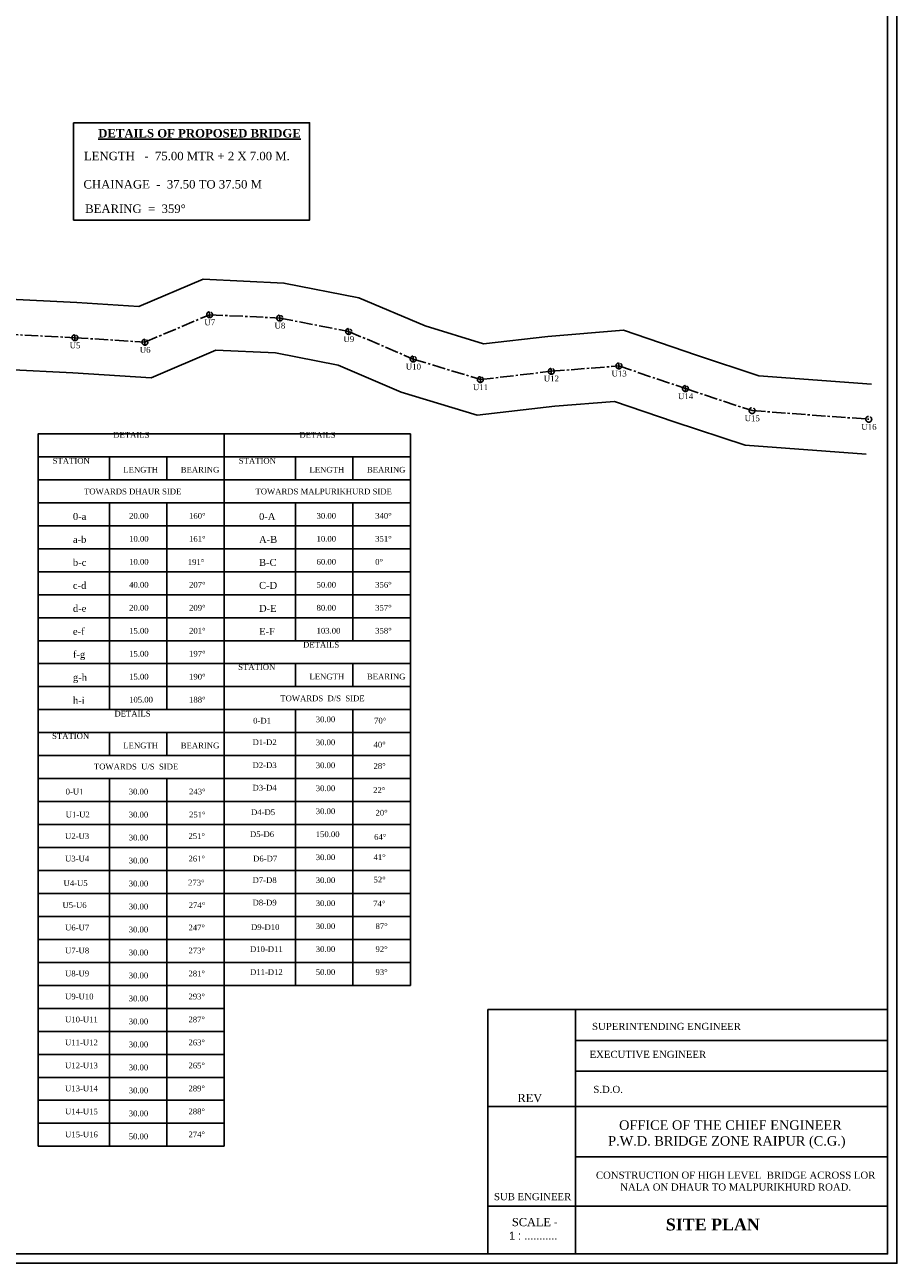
# Model space of a CAD drawing. Header units: millimetres. Extents: x 8801650 to 44133153, y -2891360 to -1762630.
# Tile 13 of 17: x 10740601 to 11113865, y -2676850 to -2147813. Entities that reach past the tile are written whole.
import ezdxf

# ---------------------------------------------------------------- set-up
doc = ezdxf.new("R2010")
doc.units = ezdxf.units.MM
doc.linetypes.add('CENTER2', pattern=[28.575, 19.05, -3.175, 3.175, -3.175])
doc.styles.get("Standard").update_dxf_attribs({"font": 'times.ttf', "height": 5000})

msp = doc.modelspace()

# ---------------------------------------------------------------- linework, layer by layer
at = {"color": 4}
for p, q in [((10819587, -2272930), (10819587, -2270430)), ((10849554, -2274341), (10849554, -2271841)), ((10879002, -2280067), (10879002, -2277567)), ((10762029, -2282741), (10762029, -2280241)), ((10791969, -2284645), (10791969, -2282145)), ((10906595, -2291841), (10906595, -2289341)), ((10965600, -2297100), (10965600, -2294600)), ((10994526, -2294779), (10994526, -2292279)), ((10935284, -2300613), (10935284, -2298113)), ((11022919, -2304465), (11022919, -2301965))]:
    msp.add_line(p, q, dxfattribs=at)
for p, q in [((10746328, -2322555), (10825869, -2322555)), ((10746328, -2322555), (10825869, -2322555)), ((10746328, -2322555), (10825869, -2322555)), ((10746328, -2322555), (10825869, -2322555)), ((10746328, -2322555), (10746328, -2420730)), ((10825869, -2322555), (10825869, -2420730)), ((10825869, -2322555), (10905409, -2322555)), ((10825869, -2322555), (10905409, -2322555)), ((10825869, -2322555), (10905409, -2322555)), ((10825869, -2322555), (10905409, -2322555)), ((10825869, -2322555), (10825869, -2420730)), ((10905409, -2322555), (10905409, -2410912)), ((10746328, -2332372), (10825869, -2332372)), ((10776781, -2332372), (10776781, -2342190)), ((10801325, -2332372), (10801325, -2342190)), ((10825869, -2332372), (10905409, -2332372)), ((10856321, -2332372), (10856321, -2342190)), ((10880865, -2332372), (10880865, -2342190)), ((10746328, -2342190), (10825869, -2342190)), ((10825869, -2342190), (10905409, -2342190)), ((10746328, -2352007), (10825869, -2352007)), ((10776781, -2352007), (10776781, -2440365)), ((10801325, -2352007), (10801325, -2440365)), ((10825869, -2352007), (10905409, -2352007)), ((10856321, -2352007), (10856321, -2410912)), ((10880865, -2352007), (10880865, -2410912)), ((10746328, -2361825), (10825869, -2361825)), ((10825869, -2361825), (10905409, -2361825)), ((10746328, -2371642), (10825869, -2371642)), ((10825869, -2371642), (10905409, -2371642)), ((10746328, -2381460), (10825869, -2381460)), ((10746328, -2381460), (10825869, -2381460)), ((10825869, -2381460), (10905409, -2381460)), ((10825869, -2381460), (10905409, -2381460)), ((10746328, -2391277), (10825869, -2391277)), ((10746328, -2391277), (10825869, -2391277)), ((10825869, -2391277), (10905409, -2391277)), ((10825869, -2391277), (10905409, -2391277)), ((10746328, -2401095), (10825869, -2401095)), ((10746328, -2401095), (10825869, -2401095)), ((10825869, -2401095), (10905409, -2401095)), ((10825869, -2401095), (10905409, -2401095)), ((10746328, -2410912), (10825869, -2410912)), ((10746328, -2410912), (10825869, -2410912)), ((10746328, -2410912), (10825869, -2410912)), ((10825869, -2410912), (10905409, -2410912)), ((10825869, -2410912), (10905409, -2410912)), ((10825869, -2410912), (10905409, -2410912)), ((10825869, -2410912), (10905409, -2410912)), ((10905409, -2410912), (10905409, -2489452)), ((10746328, -2420730), (10825869, -2420730)), ((10746328, -2420730), (10825869, -2420730)), ((10746328, -2420730), (10825869, -2420730)), ((10746328, -2420730), (10825869, -2420730)), ((10746328, -2420730), (10825869, -2420730)), ((10746328, -2420730), (10825869, -2420730)), ((10746328, -2420730), (10825869, -2420730)), ((10746328, -2420730), (10746328, -2440365)), ((10825869, -2420730), (10825869, -2440365)), ((10825869, -2420730), (10905409, -2420730)), ((10856321, -2420730), (10856321, -2430547)), ((10880865, -2420730), (10880865, -2430547)), ((10746328, -2430547), (10825869, -2430547)), ((10746328, -2430547), (10825869, -2430547)), ((10746328, -2430547), (10825869, -2430547)), ((10746328, -2430547), (10825869, -2430547)), ((10746328, -2430547), (10825869, -2430547)), ((10746328, -2430547), (10825869, -2430547)), ((10746328, -2430547), (10825869, -2430547)), ((10825869, -2430547), (10905409, -2430547)), ((10746328, -2440365), (10905409, -2440365)), ((10746328, -2440365), (10746328, -2626897)), ((10746328, -2440365), (10825869, -2440365)), ((10746328, -2440365), (10825869, -2440365)), ((10746328, -2440365), (10825869, -2440365)), ((10746328, -2440365), (10825869, -2440365)), ((10746328, -2440365), (10825869, -2440365)), ((10746328, -2440365), (10825869, -2440365)), ((10746328, -2440365), (10825869, -2440365)), ((10746328, -2440365), (10825869, -2440365)), ((10825869, -2440365), (10825869, -2515632)), ((10856321, -2440365), (10856321, -2482427)), ((10880865, -2440365), (10880865, -2482427)), ((10746328, -2450182), (10825869, -2450182)), ((10776781, -2450182), (10776781, -2460000)), ((10801325, -2450182), (10801325, -2460000)), ((10825869, -2450182), (10905409, -2450182)), ((10825869, -2450182), (10825869, -2577810)), ((10825869, -2626897), (10825869, -2450182)), ((10746328, -2460000), (10825869, -2460000)), ((10825869, -2460000), (10905409, -2460000)), ((10746328, -2469817), (10905409, -2469817)), ((10776781, -2469817), (10776781, -2626897)), ((10801325, -2469817), (10801325, -2626897)), ((10746328, -2479635), (10825869, -2479635)), ((10825869, -2479635), (10905409, -2479635)), ((10905409, -2479635), (10905409, -2558175)), ((10856321, -2482427), (10856321, -2489452)), ((10880865, -2482427), (10880865, -2489452)), ((10746328, -2489452), (10825869, -2489452)), ((10825869, -2489452), (10905409, -2489452)), ((10856321, -2489452), (10856321, -2531515)), ((10880865, -2489452), (10880865, -2531515)), ((10746328, -2499270), (10825869, -2499270)), ((10825869, -2499270), (10905409, -2499270)), ((10746328, -2509087), (10825869, -2509087)), ((10825869, -2509087), (10905409, -2509087)), ((10746328, -2518905), (10825869, -2518905)), ((10825869, -2518905), (10905409, -2518905)), ((10746328, -2528722), (10825869, -2528722)), ((10746328, -2528722), (10825869, -2528722)), ((10825869, -2528722), (10905409, -2528722)), ((10856321, -2531515), (10856321, -2538540)), ((10880865, -2531515), (10880865, -2538540)), ((10746328, -2538540), (10825869, -2538540)), ((10825869, -2538540), (10905409, -2538540)), ((10856321, -2538540), (10856321, -2558175)), ((10880865, -2535541), (10880865, -2558175)), ((10746328, -2548357), (10825869, -2548357)), ((10825869, -2548357), (10905409, -2548357)), ((10746328, -2558175), (10825869, -2558175)), ((10825869, -2558175), (10905409, -2558175)), ((10746328, -2567992), (10825869, -2567992)), ((10938422, -2568418), (11109280, -2568418)), ((10938422, -2568418), (10938422, -2672850)), ((10938422, -2568418), (11109280, -2568418)), ((10938422, -2568418), (10938422, -2672850)), ((10975903, -2568418), (10975903, -2672850)), ((11109280, -2568418), (11109280, -2672850)), ((10746328, -2577810), (10825869, -2577810)), ((10975903, -2581690), (11109280, -2581690)), ((10746328, -2587627), (10825869, -2587627)), ((10746328, -2597445), (10825869, -2597445)), ((10975903, -2594781), (11109280, -2594781)), ((10746328, -2607262), (10825869, -2607262)), ((11109280, -2609829), (10938422, -2609829)), ((10746328, -2617080), (10825869, -2617080)), ((10746328, -2617080), (10825869, -2617080)), ((10746328, -2626897), (10825869, -2626897)), ((10975903, -2631406), (11109280, -2631406)), ((10938422, -2652415), (11109280, -2652415)), ((10938422, -2672850), (11109280, -2672850))]:
    msp.add_line(p, q)
for points in [[(10204010, -2039370), (11113280, -2039370), (11113280, -2676850), (10204010, -2676850)], [(10208010, -2043370), (11109280, -2043370), (11109280, -2672850), (10208010, -2672850)], [(10208010, -2043370), (11109280, -2043370), (11109280, -2672850), (10208010, -2672850)], [(10761453, -2189683), (10862303, -2189683), (10862303, -2231223), (10761453, -2231223)]]:
    msp.add_lwpolyline(points, close=True)
for points in [[(10615317, -2302402), (10640411, -2289672), (10669194, -2279972), (10698826, -2269825), (10731318, -2264933), (10762881, -2266515), (10789379, -2268200), (10816877, -2256536), (10851347, -2258158), (10883426, -2264396), (10911746, -2276480), (10936672, -2284102), (10964136, -2280919), (10996425, -2278329), (11027692, -2288994), (11054356, -2297800), (11102378, -2301358)], [(10625765, -2330741), (10652049, -2317408), (10678844, -2308377), (10705977, -2299086), (10732815, -2295045), (10761178, -2296468), (10794559, -2298590), (10822297, -2286824), (10847760, -2288023), (10874578, -2293238), (10901444, -2304701), (10933896, -2314624), (10967064, -2310781), (10992626, -2308730), (11018146, -2317435), (11048456, -2327445), (11100161, -2331276)], [(10746328, -2420730), (10746328, -2322555), (10825869, -2322555)], [(10825869, -2420730), (10825869, -2322555), (10905409, -2322555)]]:
    msp.add_lwpolyline(points)
at = {"color": 6, "linetype": 'CENTER2', "ltscale": 300}
msp.add_lwpolyline([(10618801, -2317454), (10646230, -2303540), (10674019, -2294174), (10702401, -2284456), (10732067, -2279989), (10762029, -2281491), (10791969, -2283395), (10819587, -2271680), (10849554, -2273091), (10879002, -2278817), (10906595, -2290591), (10935284, -2299363), (10965600, -2295850), (10994526, -2293529), (11022919, -2303215), (11051406, -2312622), (11101269, -2316317)], dxfattribs=at)
at = {"linetype": 'CENTER2', "ltscale": 300}
for centre in [(10819587, -2271680), (10849554, -2273091), (10879002, -2278817), (10762029, -2281491), (10791969, -2283395), (10906595, -2290591), (10965600, -2295850), (10994526, -2293529), (10935284, -2299363), (11022919, -2303215), (11051406, -2312622), (11101269, -2316317)]:
    msp.add_circle(centre, 1250, dxfattribs=at)

# ---------------------------------------------------------------- texts
for s, insert, char_height, width, attachment_point in [('{\\fTimes New Roman|b1|i0|c0|p18;\\LDETAILS OF PROPOSED BRIDGE}', (10771992, -2192369), 3600, 93625.44, 1), ('LENGTH   -  75.00 MTR + 2 X 7.00 M.', (10765890, -2202083), 3600, 106472.22, 1), ('CHAINAGE  -  37.50 TO 37.50 M', (10765681, -2214151), 3600, 93625.44, 1), ('BEARING  =  359%%D', (10766399, -2224584), 3600, 93625.44, 1), ('\\pi7077.6;{\\fTimes New Roman|b1|i0|c0|p18;PROPOSED ALIGNMENT \\P\\pi873.71;(PROPOSED BRIDGE LENGTH = \\P\\pi13396;5 X 15.00 = 75.00M)}', (9293971, -2256598), 2500, 58221.41, 1), ('\\pi7077.6;{\\fTimes New Roman|b1|i0|c0|p18;PROPOSED ALIGNMENT \\P\\pi873.71;(PROPOSED BRIDGE LENGTH = \\P\\pi13396;5 X 15.00 = 75.00M)}', (10641441, -2262228), 2500, 58221.41, 1), ('{\\C0;           DETAILS}', (10778413, -2321785), 2454.38, 15933.92, 1), ('{\\C0;           DETAILS}', (10857953, -2321785), 2454.38, 15933.92, 1), ('{\\C0;                           STATION}', (10752530, -2332861), 2454.38, 15933.92, 1), ('{\\C0;                           STATION}', (10832070, -2332861), 2454.38, 15933.92, 1), ('{\\C0;LENGTH}', (10782729, -2336667), 2454.38, 15933.92, 1), ('{\\C0;BEARING}', (10807272, -2336667), 2454.38, 15933.92, 1), ('{\\C0;LENGTH}', (10862269, -2336667), 2454.38, 15933.92, 1), ('{\\C0;BEARING}', (10886813, -2336667), 2454.38, 15933.92, 1), ('{\\C0;TOWARDS DHAUR SIDE}', (10765924, -2345944), 2454.38, 57957.84, 1), ('{\\C0;TOWARDS MALPURIKHURD SIDE}', (10839189, -2345944), 2454.38, 57957.84, 1), ('{\\C0;0-a}', (10761189, -2356352), 2975, 15933.92, 1), ('{\\C0;20.00}', (10785193, -2356352), 2454.38, 15933.92, 1), ('{\\C0;160%%D}', (10810805, -2356352), 2454.38, 15933.92, 1), ('{\\C0;0-A}', (10840729, -2356352), 2975, 15933.92, 1), ('{\\C0;30.00}', (10865297, -2356352), 2454.38, 15933.92, 1), ('{\\C0;340%%D}', (10890345, -2356352), 2454.38, 15933.92, 1), ('{\\C0;a-b}', (10761189, -2366170), 2975, 15933.92, 1), ('{\\C0;10.00}', (10785193, -2366170), 2454.38, 15933.92, 1), ('{\\C0;161%%D}', (10810805, -2366170), 2454.38, 15933.92, 1), ('{\\C0;A-B}', (10840729, -2366170), 2975, 15933.92, 1), ('{\\C0;10.00}', (10865297, -2366170), 2454.38, 15933.92, 1), ('{\\C0;351%%D}', (10890345, -2366170), 2454.38, 15933.92, 1), ('{\\C0;b-c}', (10761189, -2375987), 2975, 15933.92, 1), ('{\\C0;10.00}', (10785193, -2375987), 2454.38, 15933.92, 1), ('{\\C0;191%%D}', (10810255, -2376098), 2454.38, 15933.92, 1), ('{\\C0;B-C}', (10840729, -2375987), 2975, 15933.92, 1), ('{\\C0;60.00}', (10865297, -2375987), 2454.38, 15933.92, 1), ('{\\C0;0%%D}', (10890345, -2375987), 2454.4, 15933.92, 1), ('{\\C0;c-d}', (10761189, -2385805), 2975, 15933.92, 1), ('{\\C0;40.00}', (10785193, -2385805), 2454.38, 15933.92, 1), ('{\\C0;207%%D}', (10810805, -2385805), 2454.38, 15933.92, 1), ('{\\C0;C-D}', (10840729, -2385805), 2975, 15933.92, 1), ('{\\C0;50.00}', (10865297, -2385805), 2454.38, 15933.92, 1), ('{\\C0;356%%D}', (10890345, -2385805), 2454.38, 15933.92, 1), ('{\\C0;d-e}', (10761189, -2395622), 2975, 15933.92, 1), ('{\\C0;20.00}', (10785193, -2395622), 2454.38, 15933.92, 1), ('{\\C0;209%%D}', (10810805, -2395622), 2454.38, 15933.92, 1), ('{\\C0;D-E}', (10840729, -2395622), 2975, 15933.92, 1), ('{\\C0;80.00}', (10865297, -2395622), 2454.38, 15933.92, 1), ('{\\C0;357%%D}', (10890345, -2395622), 2454.38, 15933.92, 1), ('{\\C0;e-f}', (10761189, -2405440), 2975, 15933.92, 1), ('{\\C0;15.00}', (10785193, -2405440), 2454.38, 15933.92, 1), ('{\\C0;201%%D}', (10810805, -2405440), 2454.38, 15933.92, 1), ('{\\C0;E-F}', (10840729, -2405440), 2975, 15933.92, 1), ('{\\C0;103.00}', (10865297, -2405440), 2454.38, 15933.92, 1), ('{\\C0;358%%D}', (10890345, -2405440), 2454.38, 15933.92, 1), ('{\\C0;           DETAILS}', (10859529, -2411411), 2454.38, 15933.92, 1), ('{\\C0;f-g}', (10761189, -2415257), 2975, 15933.92, 1), ('{\\C0;15.00}', (10785193, -2415257), 2454.38, 15933.92, 1), ('{\\C0;197%%D}', (10810805, -2415257), 2454.38, 15933.92, 1), ('{\\C0;         STATION}', (10831816, -2420965), 2454.38, 15933.92, 1), ('{\\C0;g-h}', (10761189, -2425075), 2975, 15933.92, 1), ('{\\C0;15.00}', (10785193, -2425075), 2454.38, 15933.92, 1), ('{\\C0;190%%D}', (10810805, -2425075), 2454.38, 15933.92, 1), ('{\\C0;LENGTH}', (10862269, -2425025), 2454.38, 15933.92, 1), ('{\\C0;BEARING}', (10886813, -2425025), 2454.38, 15933.92, 1), ('{\\C0;h-i}', (10761189, -2434892), 2975, 15933.92, 1), ('{\\C0;105.00}', (10785193, -2434892), 2454.38, 15933.92, 1), ('{\\C0;188%%D}', (10810805, -2434892), 2454.38, 15933.92, 1), ('{\\C0;TOWARDS  D/S  SIDE}', (10849795, -2434323), 2454.38, 57957.84, 1), ('{\\C0;           DETAILS}', (10778921, -2440864), 2454.38, 15933.92, 1), ('{\\C0;0-D1}', (10838197, -2443862), 2454.4, 15933.92, 1), ('{\\C0;30.00}', (10864944, -2443282), 2454.38, 15933.92, 1), ('{\\C0;70%%D}', (10889883, -2443862), 2454.38, 15933.92, 1), ('{\\C0;         STATION}', (10752276, -2450417), 2454.38, 15933.92, 1), ('{\\C0;LENGTH}', (10782729, -2454477), 2454.38, 15933.92, 1), ('{\\C0;BEARING}', (10807272, -2454477), 2454.38, 15933.92, 1), ('{\\C0;D1-D2}', (10837947, -2453058), 2454.38, 15933.92, 1), ('{\\C0;30.00}', (10864944, -2453099), 2454.38, 15933.92, 1), ('{\\C0;40%%D}', (10889633, -2454093), 2454.38, 15933.92, 1), ('{\\C0;TOWARDS  U/S  SIDE}', (10770146, -2463463), 2454.38, 57957.84, 1), ('{\\C0;D2-D3}', (10837947, -2462876), 2454.38, 15933.92, 1), ('{\\C0;30.00}', (10864944, -2462917), 2454.38, 15933.92, 1), ('{\\C0;28%%D}', (10889633, -2463237), 2454.38, 15933.92, 1), ('{\\C0;0-U1}', (10758079, -2474162), 2454.4, 15933.92, 1), ('{\\C0;30.00}', (10785026, -2474162), 2454.38, 15933.92, 1), ('{\\C0;243%%D}', (10810805, -2474162), 2454.38, 15933.92, 1), ('{\\C0;D3-D4}', (10837947, -2472483), 2454.38, 15933.92, 1), ('{\\C0;30.00}', (10864944, -2472734), 2454.38, 15933.92, 1), ('{\\C0;22%%D}', (10889468, -2473490), 2454.38, 15933.92, 1), ('{\\C0;U1-U2}', (10758079, -2483980), 2454.38, 15933.92, 1), ('{\\C0;30.00}', (10785026, -2483980), 2454.38, 15933.92, 1), ('{\\C0;251%%D}', (10810805, -2483980), 2454.38, 15933.92, 1), ('{\\C0;D4-D5}', (10837291, -2482963), 2454.38, 15933.92, 1), ('{\\C0;30.00}', (10864944, -2482552), 2454.38, 15933.92, 1), ('{\\C0;20%%D}', (10890482, -2483189), 2454.38, 15933.92, 1), ('{\\C0;U2-U3}', (10757829, -2493176), 2454.38, 15933.92, 1), ('{\\C0;30.00}', (10785026, -2493797), 2454.38, 15933.92, 1), ('{\\C0;251%%D}', (10810555, -2493176), 2454.38, 15933.92, 1), ('{\\C0;D5-D6}', (10836854, -2492352), 2454.38, 15933.92, 1), ('{\\C0;150.00}', (10864944, -2492369), 2454.38, 15933.92, 1), ('{\\C0;64%%D}', (10889883, -2493520), 2454.38, 15933.92, 1), ('{\\C0;30.00}', (10864944, -2502187), 2454.38, 15933.92, 1), ('{\\C0;41%%D}', (10889633, -2502146), 2454.38, 15933.92, 1), ('{\\C0;U3-U4}', (10757829, -2502783), 2454.38, 15933.92, 1), ('{\\C0;30.00}', (10785026, -2503615), 2454.38, 15933.92, 1), ('{\\C0;261%%D}', (10810555, -2502783), 2454.38, 15933.92, 1), ('{\\C0;D6-D7}', (10838197, -2502767), 2454.38, 15933.92, 1), ('{\\C0;D7-D8}', (10837947, -2511963), 2454.38, 15933.92, 1), ('{\\C0;30.00}', (10864944, -2512004), 2454.38, 15933.92, 1), ('{\\C0;52%%D}', (10889633, -2511753), 2454.38, 15933.92, 1), ('{\\C0;U4-U5}', (10757173, -2513264), 2454.38, 15933.92, 1), ('{\\C0;30.00}', (10785026, -2513432), 2454.38, 15933.92, 1), ('{\\C0;273%%D}', (10810389, -2513037), 2454.38, 15933.92, 1), ('{\\C0;U5-U6}', (10756736, -2522653), 2454.38, 15933.92, 1), ('{\\C0;30.00}', (10785026, -2523250), 2454.38, 15933.92, 1), ('{\\C0;274%%D}', (10810636, -2522653), 2454.38, 15933.92, 1), ('{\\C0;D8-D9}', (10837947, -2521570), 2454.38, 15933.92, 1), ('{\\C0;30.00}', (10864944, -2521822), 2454.38, 15933.92, 1), ('{\\C0;74%%D}', (10889468, -2522006), 2454.38, 15933.92, 1), ('{\\C0;U6-U7}', (10757829, -2532236), 2454.38, 15933.92, 1), ('{\\C0;30.00}', (10785026, -2533067), 2454.38, 15933.92, 1), ('{\\C0;247%%D}', (10810555, -2532236), 2454.38, 15933.92, 1), ('{\\C0;D9-D10}', (10837291, -2532051), 2454.38, 15933.92, 1), ('{\\C0;30.00}', (10864944, -2531639), 2454.38, 15933.92, 1), ('{\\C0;87%%D}', (10890482, -2531622), 2454.38, 15933.92, 1), ('{\\C0;U7-U8}', (10757829, -2542053), 2454.38, 15933.92, 1), ('{\\C0;30.00}', (10785026, -2542885), 2454.38, 15933.92, 1), ('{\\C0;273%%D}', (10810555, -2542053), 2454.38, 15933.92, 1), ('{\\C0;D10-D11}', (10836854, -2541440), 2454.38, 15933.92, 1), ('{\\C0;30.00}', (10864944, -2541457), 2454.38, 15933.92, 1), ('\\pt3506.3;{\\C0;92°}', (10890482, -2541440), 2454.38, 15933.92, 1), ('{\\C0;U8-U9}', (10757829, -2551871), 2454.38, 15933.92, 1), ('{\\C0;30.00}', (10785026, -2552702), 2454.38, 15933.92, 1), ('{\\C0;281%%D}', (10810555, -2551871), 2454.38, 15933.92, 1), ('{\\C0;D11-D12}', (10836854, -2551257), 2454.38, 15933.92, 1), ('{\\C0;50.00}', (10864944, -2551274), 2454.38, 15933.92, 1), ('{\\C0;93%%D}', (10890482, -2551257), 2454.38, 15933.92, 1), ('{\\C0;U9-U10}', (10757829, -2561688), 2454.38, 15933.92, 1), ('{\\C0;30.00}', (10785026, -2562520), 2454.38, 15933.92, 1), ('{\\C0;293%%D}', (10810555, -2561688), 2454.38, 15933.92, 1), ('{\\C0;U10-U11}', (10757829, -2571506), 2454.38, 15933.92, 1), ('{\\C0;30.00}', (10785026, -2572337), 2454.38, 15933.92, 1), ('{\\C0;287%%D}', (10810555, -2571506), 2454.38, 15933.92, 1), ('{\\C0;SUPERINTENDING ENGINEER}', (11014820, -2574164), 3037.5, 74849.72, 2), ('{\\C0;U11-U12}', (10757829, -2581323), 2454.38, 15933.92, 1), ('{\\C0;263%%D}', (10810555, -2581323), 2454.38, 15933.92, 1), ('{\\C0;30.00}', (10785026, -2582155), 2454.38, 15933.92, 1), ('{\\fTimes New Roman|b0|i0|c0|p18;\\C0;EXECUTIVE ENGINEER}', (11006878, -2586109), 3037.5, 74849.72, 2), ('{\\C0;U12-U13}', (10757829, -2591141), 2454.38, 15933.92, 1), ('{\\C0;30.00}', (10785026, -2591972), 2454.38, 15933.92, 1), ('{\\C0;265%%D}', (10810555, -2591141), 2454.38, 15933.92, 1), ('{\\C0;U13-U14}', (10757829, -2600958), 2454.38, 15933.92, 1), ('{\\C0;30.00}', (10785026, -2601790), 2454.38, 15933.92, 1), ('{\\C0;289%%D}', (10810555, -2600958), 2454.38, 15933.92, 1), ('{\\fTimes New Roman|b0|i0|c0|p18;\\C0;  S.D.O.}', (10988744, -2601069), 3037.5, 74849.72, 2), ('{\\fTimes New Roman|b0|i0|c0|p18;\\C0;REV}', (10956449, -2604521), 3478.25, 129699.98, 2), ('{\\C0;U14-U15}', (10757829, -2610776), 2454.38, 15933.92, 1), ('{\\C0;30.00}', (10785026, -2611607), 2454.38, 15933.92, 1), ('{\\C0;288%%D}', (10810555, -2610776), 2454.38, 15933.92, 1), ('{\\C0;  OFFICE OF THE CHIEF ENGINEER\\PP.W.D. BRIDGE ZONE RAIPUR (C.G.)}', (11040626, -2615809), 4050, 122507.27, 2), ('{\\C0;U15-U16}', (10757829, -2620593), 2454.38, 15933.92, 1), ('{\\C0;50.00}', (10785026, -2621425), 2454.38, 15933.92, 1), ('{\\C0;274%%D}', (10810555, -2620593), 2454.38, 15933.92, 1), ('{\\C0;CONSTRUCTION OF HIGH LEVEL  BRIDGE ACROSS LOR NALA ON DHAUR TO MALPURIKHURD ROAD.}', (11044387, -2637719), 3037.5, 122507.27, 2), ('{\\fTimes New Roman|b0|i0|c0|p18;\\C0; SUB ENGINEER}', (10957051, -2646887), 3037.5, 74849.72, 2), ('{\\C0; SCALE \\Ftxt|c0;-\\P1 : ........... \\H1.8333x; }', (10957892, -2657539), 3478.25, 129699.98, 2), ('{\\fTimes New Roman|b1|i0|c0|p18;\\C0;        \\H0.71429x; SITE PLAN}', (10991233, -2657775), 7087.5, 103220.14, 1)]:
    msp.add_mtext(s, dxfattribs=dict(insert=insert, char_height=char_height, width=width, attachment_point=attachment_point))
at = {"attachment_point": 1}
for s, width, insert, char_height in [('\\pi6119.1;PRIVATE \\P\\pi1042.7;BOUNDARY WALL', 21502.13, (9288758, -2234378), 1500), ('\\pi6119.1;PRIVATE \\P\\pi1042.7;BOUNDARY WALL', 21502.13, (10654798, -2236678), 1500), ('\\pi3342.8;Existing 6 Row- 900 Dia. \\P\\pi2543.4;Pipe Stop Dam cum Rapta', 44183.77, (9179385, -2304739), 2500), ('\\pi3342.8;Existing 6 Row- 900 Dia. \\P\\pi2543.4;Pipe Stop Dam cum Rapta', 44183.77, (10545725, -2304739), 2500)]:
    msp.add_mtext_dynamic_manual_height_columns(s, width=width, gutter_width=25000, heights=[0], dxfattribs=dict(at, insert=insert, char_height=char_height))
at = {"linetype": 'CENTER2', "ltscale": 300, "char_height": 2500, "width": 10060.24, "attachment_point": 2}
for s, insert in [('U7', (10819674, -2273704)), ('U8', (10849641, -2275114)), ('U5', (10762116, -2283515)), ('U6', (10792056, -2285419)), ('U9', (10879089, -2280840)), ('U10', (10906682, -2292614)), ('U13', (10994613, -2295553)), ('U12', (10965634, -2297683)), ('U11', (10935371, -2301387)), ('U14', (11023006, -2305238)), ('U15', (11051493, -2314646)), ('U16', (11101356, -2318341))]:
    msp.add_mtext(s, dxfattribs=dict(at, insert=insert))

doc.saveas('drawing.dxf')
